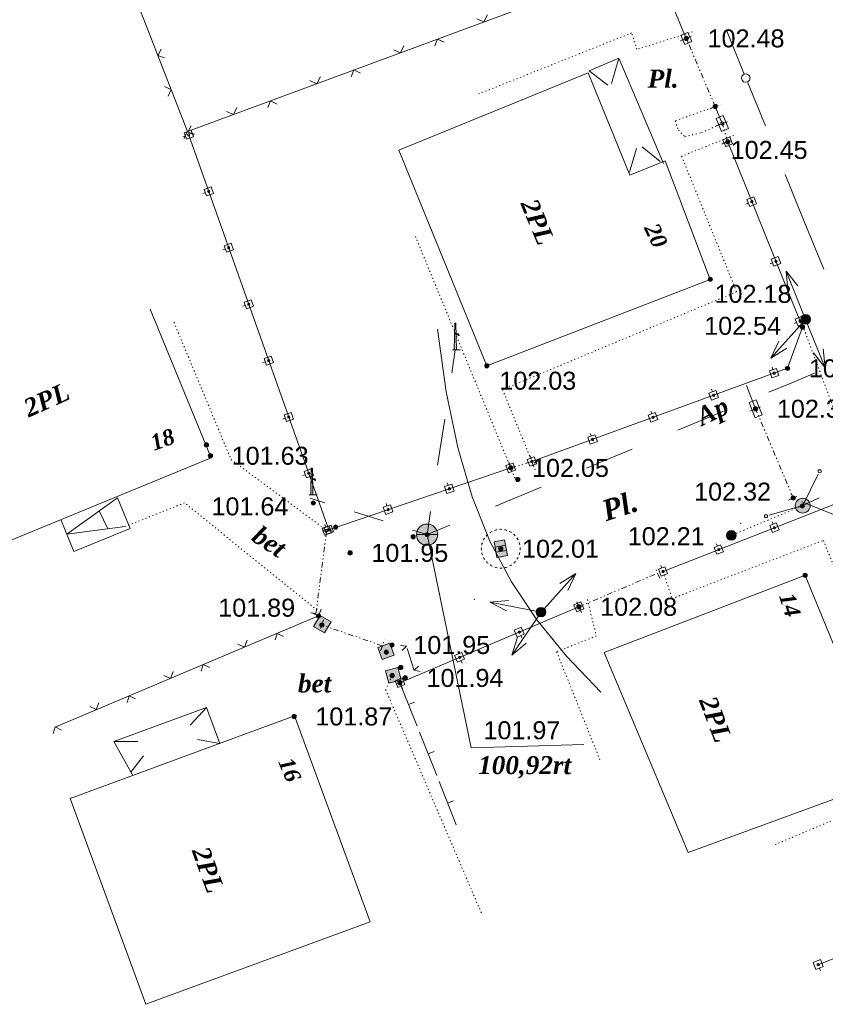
# Model space of a CAD drawing. Header units: millimetres. Extents: x 9396 to 25236, y 15106 to 31102.
# Tile 142 of 256: x 11818 to 11893, y 15919 to 16012. Entities that reach past the tile are written whole.
import ezdxf
from ezdxf.enums import TextEntityAlignment as Align

# ---------------------------------------------------------------- set-up
doc = ezdxf.new("R2010")
doc.units = ezdxf.units.MM
for name, pattern in [('DIVIDE', [1.25, 0.5, -0.25, 0, -0.25, 0, -0.25]), ('DOT', [0.25, 0, -0.25]), ('HIDDEN', [0.375, 0.25, -0.125])]:
    doc.linetypes.add(name, pattern=pattern)
for name, color, linetype, lineweight, true_color in [('1001010', 7, 'Continuous', 9, 0x000000), ('10010110', 7, 'Continuous', 20, 0xa25100), ('1060000', 7, 'Continuous', 9, 0x000000), ('1070000', 7, 'DOT', 9, 0x000000), ('2030012', 7, 'Continuous', 9, 0x000000), ('2030013', 7, 'Continuous', 9, 0x000000), ('2030021', 7, 'Continuous', 9, 0x000000), ('2030023', 7, 'Continuous', 9, 0x000000), ('21100200', 7, 'HIDDEN', 0, 0x800080), ('3000105', 7, 'DIVIDE', 9, 0x000000), ('3000130', 7, 'Continuous', 9, 0x000000), ('3000220', 7, 'Continuous', 9, 0x000000), ('3000260', 7, 'Continuous', 9, 0x000000), ('5010210', 7, 'Continuous', 20, 0x008000), ('5010420', 7, 'Continuous', 9, 0x000000), ('5010530', 7, 'Continuous', 9, 0x000000), ('5010560', 7, 'Continuous', 9, 0x000000), ('6011210', 1, 'Continuous', 9, 0xff0000), ('9010110', 7, 'Continuous', 9, 0x000000), ('9010120', 7, 'Continuous', 20, 0x000000)]:
    doc.layers.add(name, color=color, linetype=linetype, lineweight=lineweight, true_color=true_color)
doc.styles.add('10', font='timesbi.ttf', dxfattribs={"height": 0.001481})
doc.styles.add('12', font='timesbi.ttf', dxfattribs={"height": 0.001693})
doc.styles.add('2', font='timesbi.ttf', dxfattribs={"height": 0.001693})
doc.styles.add('3', font='timesbi.ttf', dxfattribs={"height": 0.001693})
doc.styles.add('9', font='timesbi.ttf', dxfattribs={"height": 0.001693})
doc.styles.add('F2', font='arial.ttf', dxfattribs={"height": 0.001693})

# ---------------------------------------------------------------- blocks, each defined once
blk = doc.blocks.new('SYMBOL2030012')
at = {"true_color": 0xffffff}
h = blk.add_hatch(color=7, dxfattribs=at)
edge = h.paths.add_edge_path()
edge.add_arc((0, 0), 0.225, 0, 360)
at = {"true_color": 0x000000}
h = blk.add_hatch(color=18, dxfattribs=at)
edge = h.paths.add_edge_path()
edge.add_arc((0, 0), 0.05, 0, 360)
at = {"color": 18, "linetype": 'Continuous', "lineweight": 0, "true_color": 0x000000}
for radius in [0.225, 0.05]:
    blk.add_circle((0, 0), radius, dxfattribs=at)
blk = doc.blocks.new('SYMBOL21100200')
at = {"true_color": 0x800080}
h = blk.add_hatch(color=216, dxfattribs=at)
edge = h.paths.add_edge_path()
edge.add_arc((0, 0), 0.1, 0, 360)
at = {"color": 216, "linetype": 'Continuous', "lineweight": 0, "true_color": 0x800080}
blk.add_circle((0, 0), 0.1, dxfattribs=at)
blk = doc.blocks.new('SYMBOL5010420')
at = {"true_color": 0xffffff}
h = blk.add_hatch(color=7, dxfattribs=at)
edge = h.paths.add_edge_path()
edge.add_arc((0, 0), 0.5, 0, 360)
at = {"color": 18, "linetype": 'Continuous', "lineweight": 9, "true_color": 0x000000, "flags": 128}
blk.add_lwpolyline([(-0.5, 0), (0.5, 0)], dxfattribs=at)
at = {"color": 18, "linetype": 'Continuous', "lineweight": 9, "true_color": 0x000000}
blk.add_circle((0, 0), 0.5, dxfattribs=at)
blk = doc.blocks.new('SYMBOL5010530')
at = {"true_color": 0x000000}
for points in [[(-0.05, 0), (-0.025, 1.25), (0.025, 1.25), (0.05, 0)], [(0.025, 0.75), (0.15, 0.75), (0.175, 0.675), (0.15, 0.675), (0.125, 0.725), (0.025, 0.725)]]:
    blk.add_hatch(color=18, dxfattribs=at).paths.add_polyline_path(points)
at = {"color": 18, "linetype": 'Continuous', "lineweight": 0, "true_color": 0x000000, "flags": 128}
for points in [[(-0.05, 0), (-0.025, 1.25), (0.025, 1.25), (0.05, 0), (-0.05, 0)], [(0.025, 0.75), (0.15, 0.75), (0.175, 0.675), (0.15, 0.675), (0.125, 0.725), (0.025, 0.725), (0.025, 0.75)]]:
    blk.add_lwpolyline(points, close=True, dxfattribs=at)
blk.add_lwpolyline([(-0.125, 0), (0.25, 0)], dxfattribs=at)
blk = doc.blocks.new('SYMBOL2030013')
at = {"true_color": 0xffffff}
blk.add_hatch(color=7, dxfattribs=at).paths.add_polyline_path([(-0.3, -0.25), (0.3, -0.25), (0.3, 0.35), (-0.3, 0.35)])
at = {"true_color": 0x000000}
h = blk.add_hatch(color=18, dxfattribs=at)
edge = h.paths.add_edge_path()
edge.add_arc((0, 0), 0.1, 0, 360)
at = {"color": 18, "linetype": 'Continuous', "lineweight": 0, "true_color": 0x000000, "flags": 128}
blk.add_lwpolyline([(-0.3, -0.25), (0.3, -0.25), (0.3, 0.35), (-0.3, 0.35)], close=True, dxfattribs=at)
at = {"color": 18, "linetype": 'Continuous', "lineweight": 0, "true_color": 0x000000}
blk.add_circle((0, 0), 0.1, dxfattribs=at)
blk = doc.blocks.new('SYMBOL2030021')
at = {"true_color": 0xffffff}
h = blk.add_hatch(color=7, dxfattribs=at)
edge = h.paths.add_edge_path()
edge.add_arc((0, 0), 0.225, 0, 360)
at = {"true_color": 0x000000}
h = blk.add_hatch(color=18, dxfattribs=at)
edge = h.paths.add_edge_path()
edge.add_arc((0, 0), 0.05, 0, 360)
at = {"color": 18, "linetype": 'Continuous', "lineweight": 0, "true_color": 0x000000}
for radius in [0.225, 0.05]:
    blk.add_circle((0, 0), radius, dxfattribs=at)
blk = doc.blocks.new('SYMBOL5010560')
at = {"true_color": 0xffffff}
blk.add_hatch(color=7, dxfattribs=at).paths.add_polyline_path([(-0.375, -0.25), (0.375, -0.25), (0.375, 0.25), (-0.375, 0.25)])
at = {"color": 18, "linetype": 'Continuous', "lineweight": 0, "true_color": 0x000000, "flags": 128}
blk.add_lwpolyline([(-0.375, -0.25), (0.375, -0.25), (0.375, 0.25), (-0.375, 0.25)], close=True, dxfattribs=at)
for points in [[(-0.125, -0.25), (-0.125, 0.25)], [(0.125, 0.25), (0.125, -0.25)]]:
    blk.add_lwpolyline(points, dxfattribs=at)
blk = doc.blocks.new('SYMBOL2030023')
at = {"true_color": 0xffffff}
h = blk.add_hatch(color=7, dxfattribs=at)
edge = h.paths.add_edge_path()
edge.add_arc((0, 0), 0.35, 0, 360)
at = {"color": 18, "linetype": 'Continuous', "lineweight": 0, "true_color": 0x000000}
blk.add_circle((0, 0), 0.35, dxfattribs=at)

msp = doc.modelspace()

# ---------------------------------------------------------------- linework, layer by layer
at = {"layer": '1001010', "color": 253}
for p, q in [((11871.125, 16006.99, 164.862), (11853.314, 15999.731, 164.862)), ((11872.62, 15952.477, 204.657), (11891.299, 15959.657, 177.279)), ((11850.629, 15927.134, 151.398), (11843.509, 15946.5, 151.398))]:
    msp.add_line(p, q, dxfattribs=at)
for points in [[(11853.314, 15999.731, 164.862), (11861.585, 15979.438, 164.862), (11882.603, 15987.571, 164.862), (11878.36, 15998.713, 164.862), (11875.048, 15997.363, 164.862), (11871.125, 16006.99, 164.862)], [(11814.549, 15962.105, 150.66), (11835.667, 15970.793, 150.66), (11829.921, 15984.762, 150.66)], [(11891.518, 15959.728, 177.279), (11896.519, 15947.619, 177.279), (11899.373, 15940.557, 177.279), (11880.523, 15933.668, 177.279), (11872.62, 15952.477, 204.657)], [(11843.509, 15946.5, 151.398), (11822.403, 15938.74, 151.398), (11829.523, 15919.374, 151.398), (11850.629, 15927.134, 151.398)]]:
    msp.add_polyline3d(points, dxfattribs=at)
at = {"layer": '10010110'}
msp.add_polyline3d([(11872.316, 15948.74, 189.167), (11869.086, 15952.118, 191.431), (11866.291, 15955.539, 190.973), (11863.899, 15959.107, 188.169), (11861.881, 15962.93, 183.399), (11860.208, 15967.113, 177.042), (11858.849, 15971.761, 169.475), (11857.773, 15976.982, 161.078), (11856.952, 15982.882, 152.229)], dxfattribs=at)
at = {"layer": '1060000', "color": 253}
for p, q in [((11873.995, 16008.377, 128.074), (11873.313, 16006.004, 128.074)), ((11877.876, 15998.657, 128.074), (11876.184, 16000.032, 128.074)), ((11874.995, 15997.664, 128.074), (11875.676, 15999.867, 128.074)), ((11825.938, 15964.112, 159.81), (11825.122, 15965.792, 159.81)), ((11835.238, 15947.296, 159.81), (11833.682, 15945.641, 159.81)), ((11826.518, 15944.09, 159.81), (11828.778, 15944.106, 159.81)), ((11836.481, 15943.916, 159.81), (11834.372, 15944.282, 159.81)), ((11828.11, 15941.225, 159.81), (11829.299, 15942.747, 159.81))]:
    msp.add_line(p, q, dxfattribs=at)
for points in [[(11878.215, 15998.484, 117.743), (11873.995, 16008.377, 138.406), (11871.198, 16007.184, 138.406), (11872.974, 16005.838, 138.406)], [(11821.52, 15964.973, 159.81), (11822.755, 15961.971, 159.81), (11828.033, 15964.142, 159.81), (11826.845, 15967.03, 159.81), (11822.081, 15963.608, 159.81), (11827.585, 15964.328, 159.81)], [(11855.971, 15963.556, 177.279), (11860.105, 15943.514, 170.737), (11870.711, 15943.826, 171.267)], [(11836.481, 15943.916, 159.81), (11835.238, 15947.296, 159.81), (11826.518, 15944.09, 159.81), (11828.288, 15940.904, 159.81)]]:
    msp.add_polyline3d(points, dxfattribs=at)
at = {"layer": '1070000', "color": 253}
for p, q in [((11864.238, 15968.859, 128.074), (11854.827, 15991.732, 128.074)), ((11897.94, 15965.418, 173.296), (11891.299, 15983.209, 110.802)), ((11891.299, 15966.286, 198.859), (11884.581, 15963.487, 204.428))]:
    msp.add_line(p, q, dxfattribs=at)
for points in [[(11880.944, 16010.862, 128.074), (11875.69, 16009.211, 128.074), (11875.206, 16010.751, 128.074), (11860.606, 16004.931, 128.074)], [(11883.063, 16003.822, 196.361), (11879.289, 16002.471, 154.672), (11879.597, 16001.612, 151.563), (11880.221, 16000.986, 135.04), (11881.785, 16001.379, 141.861), (11883.734, 16002.237, 151.401)], [(11884.826, 16001.142, 128.074), (11879.91, 15999.148, 128.074), (11885.079, 15986.403, 128.074), (11863.068, 15977.204, 128.074), (11866.188, 15969.561, 128.074)], [(11832.165, 15983.535, 159.81), (11837.534, 15970.625, 159.81), (11846.535, 15963.946, 159.81)], [(11845.636, 15956.446, 159.81), (11833.161, 15966.542, 159.81), (11827.585, 15964.328, 159.81)], [(11863.814, 15960.647, 200.847), (11863.373, 15960.464, 200.847), (11862.899, 15960.401, 200.847), (11862.426, 15960.464, 200.847), (11861.984, 15960.647, 200.847), (11861.605, 15960.937, 200.847), (11861.315, 15961.316, 200.847), (11861.132, 15961.758, 200.847), (11861.069, 15962.231, 200.847), (11861.132, 15962.705, 200.847), (11861.315, 15963.146, 200.847), (11861.605, 15963.525, 200.847), (11861.984, 15963.816, 200.847), (11862.426, 15963.999, 200.847), (11862.899, 15964.061, 200.847)], [(11862.899, 15964.061, 200.847), (11863.373, 15963.999, 200.847), (11863.814, 15963.816, 200.847), (11864.193, 15963.525, 200.847), (11864.484, 15963.146, 200.847), (11864.667, 15962.705, 200.847), (11864.729, 15962.231, 200.847), (11864.667, 15961.758, 200.847), (11864.484, 15961.316, 200.847), (11864.193, 15960.937, 200.847), (11863.814, 15960.647, 200.847)], [(11878.157, 15960.089, 165.912), (11879.001, 15957.533, 171.525), (11893.239, 15963.009, 171.525), (11898.941, 15948.895, 171.525), (11904.088, 15951.079, 171.525)], [(11871.053, 15957.441, 170.996), (11871.88, 15954.03, 170.996), (11868.151, 15952.535, 170.996), (11872.245, 15942.322, 170.996)], [(11852.696, 15950.299, 159.81), (11852.072, 15948.973, 159.81), (11861.135, 15927.825, 159.81)], [(11905.203, 15949.111, 170.573), (11899.877, 15946.868, 156.153), (11902.653, 15940.279, 131.017), (11888.631, 15934.371, 159.804)]]:
    msp.add_polyline3d(points, dxfattribs=at)
at = {"layer": '3000105', "color": 253}
for p, q in [((11880.808, 16010.436, 204.945), (11879.795, 16010.007, 204.945)), ((11883.063, 16003.822, 204.936), (11880.347, 16010.241, 204.955)), ((11882.603, 16003.627, 204.945), (11883.616, 16004.056, 204.945)), ((11884.214, 16002.377, 123.42), (11883.158, 16002.069, 123.42)), ((11884.239, 16000.508, 95.439), (11883.734, 16002.237, 151.401)), ((11883.759, 16000.368, 123.42), (11884.815, 16000.676, 123.42)), ((11887.326, 15975.594, 200.681), (11886.312, 15975.167, 200.681)), ((11890.403, 15967.005, 199.998), (11886.865, 15975.4, 201.363)), ((11863.836, 15969.836, 156.504), (11865.832, 15970.433, 185.489)), ((11865.975, 15969.954, 170.996), (11865.66, 15971.008, 170.996)), ((11863.693, 15970.315, 170.996), (11864.008, 15969.261, 170.996)), ((11889.942, 15966.811, 200.681), (11890.956, 15967.238, 200.681)), ((11845.521, 15956.148, 165.912), (11846.535, 15963.946, 165.912)), ((11847.031, 15963.882, 165.912), (11845.94, 15964.024, 165.912)), ((11877.845, 15959.464, 159.119), (11877.414, 15960.476, 159.119)), ((11870.246, 15956.767, 179.009), (11877.649, 15959.924, 139.229)), ((11870.05, 15957.227, 159.119), (11870.481, 15956.215, 159.119)), ((11845.026, 15956.212, 165.912), (11846.116, 15956.07, 165.912)), ((11846.229, 15955.529, 165.912), (11845.873, 15954.488, 165.912)), ((11851.76, 15953.106, 165.912), (11846.067, 15955.056, 165.912)), ((11851.598, 15952.633, 165.912), (11851.955, 15953.674, 165.912))]:
    msp.add_line(p, q, dxfattribs=at)
at = {"layer": '3000130', "color": 253}
for p, q in [((11880.347, 16010.241, 191.187), (11877.182, 16017.863, 102.576)), ((11879.791, 16010.007, 146.882), (11880.021, 16010.107, 146.882)), ((11883.734, 16002.237, 151.401), (11883.063, 16003.822, 204.936)), ((11883.181, 16002.007, 178.169), (11883.411, 16002.097, 178.169)), ((11832.991, 16000.967, 150.66), (11833.221, 16001.057, 150.66)), ((11846.723, 15964.01, 150.66), (11833.56, 16001.145, 150.66)), ((11883.681, 16000.287, 130.269), (11883.911, 16000.377, 130.269)), ((11834.871, 15995.647, 150.66), (11835.111, 15995.727, 150.66)), ((11885.951, 15994.657, 130.269), (11886.181, 15994.757, 130.269)), ((11836.751, 15990.337, 150.66), (11836.991, 15990.417, 150.66)), ((11888.221, 15989.037, 130.269), (11888.451, 15989.127, 130.269)), ((11838.631, 15985.037, 150.66), (11838.871, 15985.117, 150.66)), ((11890.481, 15983.417, 130.269), (11890.721, 15983.507, 130.269)), ((11840.511, 15979.727, 150.66), (11840.751, 15979.807, 150.66)), ((11888.411, 15979.307, 130.269), (11888.491, 15979.077, 130.269)), ((11882.711, 15977.227, 130.269), (11882.801, 15976.997, 130.269)), ((11886.865, 15975.4, 201.363), (11885.996, 15977.594, 170.482)), ((11877.021, 15975.157, 130.269), (11877.101, 15974.917, 130.269)), ((11886.311, 15975.177, 185.922), (11886.541, 15975.267, 185.922)), ((11842.401, 15974.417, 150.66), (11842.631, 15974.507, 150.66)), ((11871.321, 15973.077, 130.269), (11871.411, 15972.837, 130.269)), ((11863.641, 15970.407, 185.489), (11863.721, 15970.167, 185.489)), ((11865.631, 15970.997, 130.269), (11865.711, 15970.767, 130.269)), ((11846.535, 15963.946, 205.881), (11863.836, 15969.836, 165.098)), ((11844.281, 15969.117, 150.66), (11844.511, 15969.197, 150.66)), ((11857.871, 15968.437, 185.489), (11857.951, 15968.207, 185.489)), ((11852.111, 15966.477, 185.489), (11852.191, 15966.237, 185.489)), ((11846.161, 15963.807, 150.66), (11846.391, 15963.897, 150.66)), ((11846.341, 15964.517, 185.489), (11846.421, 15964.277, 185.489)), ((11888.421, 15964.767, 165.912), (11888.511, 15964.537, 165.912)), ((11883.181, 15962.707, 165.912), (11883.271, 15962.477, 165.912)), ((11877.941, 15960.647, 165.912), (11878.031, 15960.417, 165.912)), ((11870.246, 15956.767, 165.912), (11853.417, 15949.625, 165.912)), ((11870.481, 15956.217, 165.912), (11870.381, 15956.447, 165.912)), ((11864.871, 15953.837, 165.912), (11864.771, 15954.067, 165.912)), ((11859.261, 15951.457, 165.912), (11859.171, 15951.687, 165.912)), ((11853.651, 15949.077, 165.912), (11853.561, 15949.307, 165.912)), ((11892.971, 15922.557, 151.403), (11892.871, 15922.787, 151.403))]:
    msp.add_line(p, q, dxfattribs=at)
for points in [[(11880.851, 16009.947, 146.882), (11880.491, 16010.807, 146.882), (11879.841, 16010.537, 146.882), (11880.201, 16009.677, 146.882), (11880.851, 16009.947, 146.882)], [(11880.351, 16010.127, 146.882), (11880.411, 16010.137, 146.882), (11880.451, 16010.187, 146.882), (11880.461, 16010.237, 146.882), (11880.451, 16010.297, 146.882), (11880.411, 16010.347, 146.882), (11880.351, 16010.357, 146.882), (11880.291, 16010.347, 146.882), (11880.241, 16010.297, 146.882), (11880.231, 16010.237, 146.882), (11880.241, 16010.187, 146.882), (11880.291, 16010.137, 146.882), (11880.351, 16010.127, 146.882)], [(11884.311, 16001.777, 178.169), (11883.801, 16002.977, 178.169), (11883.161, 16002.697, 178.169), (11883.671, 16001.497, 178.169), (11884.311, 16001.777, 178.169)], [(11883.731, 16002.087, 178.169), (11883.811, 16002.107, 178.169), (11883.861, 16002.167, 178.169), (11883.881, 16002.237, 178.169), (11883.861, 16002.317, 178.169), (11883.811, 16002.367, 178.169), (11883.731, 16002.387, 178.169), (11883.661, 16002.367, 178.169), (11883.601, 16002.317, 178.169), (11883.581, 16002.237, 178.169), (11883.601, 16002.167, 178.169), (11883.661, 16002.107, 178.169), (11883.731, 16002.087, 178.169)], [(11833.991, 16000.977, 150.66), (11833.771, 16001.597, 150.66), (11833.111, 16001.357, 150.66), (11833.331, 16000.747, 150.66), (11833.991, 16000.977, 150.66)], [(11833.551, 16001.077, 150.66), (11833.601, 16001.087, 150.66), (11833.631, 16001.117, 150.66), (11833.651, 16001.167, 150.66), (11833.631, 16001.217, 150.66), (11833.601, 16001.257, 150.66), (11833.551, 16001.267, 150.66), (11833.501, 16001.257, 150.66), (11833.471, 16001.217, 150.66), (11833.451, 16001.167, 150.66), (11833.471, 16001.117, 150.66), (11833.501, 16001.087, 150.66), (11833.551, 16001.077, 150.66)], [(11884.691, 16000.307, 130.269), (11884.431, 16000.967, 130.269), (11883.781, 16000.707, 130.269), (11884.051, 16000.047, 130.269), (11884.691, 16000.307, 130.269)], [(11884.241, 16000.407, 130.269), (11884.291, 16000.417, 130.269), (11884.321, 16000.457, 130.269), (11884.341, 16000.507, 130.269), (11884.321, 16000.557, 130.269), (11884.291, 16000.597, 130.269), (11884.241, 16000.607, 130.269), (11884.191, 16000.597, 130.269), (11884.151, 16000.557, 130.269), (11884.141, 16000.507, 130.269), (11884.151, 16000.457, 130.269), (11884.191, 16000.417, 130.269), (11884.241, 16000.407, 130.269)], [(11835.881, 15995.647, 150.66), (11835.661, 15996.267, 150.66), (11835.001, 15996.037, 150.66), (11835.221, 15995.417, 150.66), (11835.881, 15995.647, 150.66)], [(11835.441, 15995.747, 150.66), (11835.491, 15995.757, 150.66), (11835.521, 15995.797, 150.66), (11835.541, 15995.847, 150.66), (11835.521, 15995.897, 150.66), (11835.491, 15995.927, 150.66), (11835.441, 15995.937, 150.66), (11835.391, 15995.927, 150.66), (11835.351, 15995.897, 150.66), (11835.341, 15995.847, 150.66), (11835.351, 15995.797, 150.66), (11835.391, 15995.757, 150.66), (11835.441, 15995.747, 150.66)], [(11886.961, 15994.687, 130.269), (11886.701, 15995.347, 130.269), (11886.051, 15995.087, 130.269), (11886.311, 15994.427, 130.269), (11886.961, 15994.687, 130.269)], [(11886.511, 15994.787, 130.269), (11886.561, 15994.797, 130.269), (11886.591, 15994.837, 130.269), (11886.611, 15994.887, 130.269), (11886.591, 15994.937, 130.269), (11886.561, 15994.977, 130.269), (11886.511, 15994.987, 130.269), (11886.461, 15994.977, 130.269), (11886.421, 15994.937, 130.269), (11886.411, 15994.887, 130.269), (11886.421, 15994.837, 130.269), (11886.461, 15994.797, 130.269), (11886.511, 15994.787, 130.269)], [(11837.761, 15990.347, 150.66), (11837.541, 15990.967, 150.66), (11836.881, 15990.727, 150.66), (11837.101, 15990.117, 150.66), (11837.761, 15990.347, 150.66)], [(11837.321, 15990.437, 150.66), (11837.371, 15990.457, 150.66), (11837.401, 15990.487, 150.66), (11837.421, 15990.537, 150.66), (11837.401, 15990.587, 150.66), (11837.371, 15990.627, 150.66), (11837.321, 15990.637, 150.66), (11837.271, 15990.627, 150.66), (11837.231, 15990.587, 150.66), (11837.221, 15990.537, 150.66), (11837.231, 15990.487, 150.66), (11837.271, 15990.457, 150.66), (11837.321, 15990.437, 150.66)], [(11889.231, 15989.067, 130.269), (11888.971, 15989.717, 130.269), (11888.321, 15989.457, 130.269), (11888.581, 15988.807, 130.269), (11889.231, 15989.067, 130.269)], [(11888.771, 15989.167, 130.269), (11888.821, 15989.177, 130.269), (11888.861, 15989.217, 130.269), (11888.871, 15989.267, 130.269), (11888.861, 15989.317, 130.269), (11888.821, 15989.347, 130.269), (11888.771, 15989.367, 130.269), (11888.721, 15989.347, 130.269), (11888.691, 15989.317, 130.269), (11888.671, 15989.267, 130.269), (11888.691, 15989.217, 130.269), (11888.721, 15989.177, 130.269), (11888.771, 15989.167, 130.269)], [(11839.641, 15985.037, 150.66), (11839.421, 15985.657, 150.66), (11838.761, 15985.427, 150.66), (11838.981, 15984.807, 150.66), (11839.641, 15985.037, 150.66)], [(11839.201, 15985.137, 150.66), (11839.251, 15985.147, 150.66), (11839.281, 15985.187, 150.66), (11839.301, 15985.237, 150.66), (11839.281, 15985.277, 150.66), (11839.251, 15985.317, 150.66), (11839.201, 15985.327, 150.66), (11839.151, 15985.317, 150.66), (11839.121, 15985.277, 150.66), (11839.101, 15985.237, 150.66), (11839.121, 15985.187, 150.66), (11839.151, 15985.147, 150.66), (11839.201, 15985.137, 150.66)], [(11891.501, 15983.447, 130.269), (11891.231, 15984.097, 130.269), (11890.581, 15983.837, 130.269), (11890.851, 15983.177, 130.269), (11891.501, 15983.447, 130.269)], [(11891.041, 15983.537, 130.269), (11891.091, 15983.557, 130.269), (11891.131, 15983.587, 130.269), (11891.141, 15983.637, 130.269), (11891.131, 15983.687, 130.269), (11891.091, 15983.727, 130.269), (11891.041, 15983.737, 130.269), (11890.991, 15983.727, 130.269), (11890.951, 15983.687, 130.269), (11890.941, 15983.637, 130.269), (11890.951, 15983.587, 130.269), (11890.991, 15983.557, 130.269), (11891.041, 15983.537, 130.269)], [(11841.521, 15979.737, 150.66), (11841.301, 15980.357, 150.66), (11840.641, 15980.117, 150.66), (11840.861, 15979.497, 150.66), (11841.521, 15979.737, 150.66)], [(11841.081, 15979.827, 150.66), (11841.131, 15979.847, 150.66), (11841.161, 15979.877, 150.66), (11841.181, 15979.927, 150.66), (11841.161, 15979.977, 150.66), (11841.131, 15980.007, 150.66), (11841.081, 15980.027, 150.66), (11841.031, 15980.007, 150.66), (11841.001, 15979.977, 150.66), (11840.981, 15979.927, 150.66), (11841.001, 15979.877, 150.66), (11841.031, 15979.847, 150.66), (11841.081, 15979.827, 150.66)], [(11888.401, 15978.297, 130.269), (11889.061, 15978.537, 130.269), (11888.821, 15979.197, 130.269), (11888.161, 15978.957, 130.269), (11888.401, 15978.297, 130.269)], [(11888.611, 15978.647, 130.269), (11888.661, 15978.657, 130.269), (11888.701, 15978.697, 130.269), (11888.711, 15978.747, 130.269), (11888.701, 15978.797, 130.269), (11888.661, 15978.837, 130.269), (11888.611, 15978.847, 130.269), (11888.561, 15978.837, 130.269), (11888.521, 15978.797, 130.269), (11888.511, 15978.747, 130.269), (11888.521, 15978.697, 130.269), (11888.561, 15978.657, 130.269), (11888.611, 15978.647, 130.269)], [(11882.701, 15976.217, 130.269), (11883.371, 15976.457, 130.269), (11883.131, 15977.117, 130.269), (11882.461, 15976.877, 130.269), (11882.701, 15976.217, 130.269)], [(11882.921, 15976.567, 130.269), (11882.971, 15976.577, 130.269), (11883.001, 15976.617, 130.269), (11883.021, 15976.667, 130.269), (11883.001, 15976.717, 130.269), (11882.971, 15976.757, 130.269), (11882.921, 15976.767, 130.269), (11882.871, 15976.757, 130.269), (11882.831, 15976.717, 130.269), (11882.821, 15976.667, 130.269), (11882.831, 15976.617, 130.269), (11882.871, 15976.577, 130.269), (11882.921, 15976.567, 130.269)], [(11887.471, 15974.817, 185.922), (11886.911, 15976.237, 185.922), (11886.261, 15975.977, 185.922), (11886.821, 15974.557, 185.922), (11887.471, 15974.817, 185.922)], [(11843.401, 15974.427, 150.66), (11843.181, 15975.047, 150.66), (11842.521, 15974.817, 150.66), (11842.741, 15974.197, 150.66), (11843.401, 15974.427, 150.66)], [(11877.011, 15974.137, 130.269), (11877.671, 15974.387, 130.269), (11877.431, 15975.037, 130.269), (11876.771, 15974.797, 130.269), (11877.011, 15974.137, 130.269)], [(11886.861, 15975.227, 185.922), (11886.951, 15975.257, 185.922), (11887.011, 15975.317, 185.922), (11887.031, 15975.397, 185.922), (11887.011, 15975.487, 185.922), (11886.951, 15975.547, 185.922), (11886.861, 15975.567, 185.922), (11886.781, 15975.547, 185.922), (11886.721, 15975.487, 185.922), (11886.691, 15975.397, 185.922), (11886.721, 15975.317, 185.922), (11886.781, 15975.257, 185.922), (11886.861, 15975.227, 185.922)], [(11842.961, 15974.527, 150.66), (11843.011, 15974.537, 150.66), (11843.041, 15974.577, 150.66), (11843.061, 15974.617, 150.66), (11843.041, 15974.667, 150.66), (11843.011, 15974.707, 150.66), (11842.961, 15974.717, 150.66), (11842.911, 15974.707, 150.66), (11842.881, 15974.667, 150.66), (11842.861, 15974.617, 150.66), (11842.881, 15974.577, 150.66), (11842.911, 15974.537, 150.66), (11842.961, 15974.527, 150.66)], [(11877.221, 15974.487, 130.269), (11877.271, 15974.507, 130.269), (11877.311, 15974.537, 130.269), (11877.321, 15974.587, 130.269), (11877.311, 15974.637, 130.269), (11877.271, 15974.677, 130.269), (11877.221, 15974.687, 130.269), (11877.171, 15974.677, 130.269), (11877.131, 15974.637, 130.269), (11877.121, 15974.587, 130.269), (11877.131, 15974.537, 130.269), (11877.171, 15974.507, 130.269), (11877.221, 15974.487, 130.269)], [(11871.311, 15972.057, 130.269), (11871.981, 15972.307, 130.269), (11871.741, 15972.957, 130.269), (11871.071, 15972.717, 130.269), (11871.311, 15972.057, 130.269)], [(11871.531, 15972.407, 130.269), (11871.581, 15972.427, 130.269), (11871.611, 15972.457, 130.269), (11871.631, 15972.507, 130.269), (11871.611, 15972.557, 130.269), (11871.581, 15972.597, 130.269), (11871.531, 15972.617, 130.269), (11871.481, 15972.597, 130.269), (11871.441, 15972.557, 130.269), (11871.431, 15972.507, 130.269), (11871.441, 15972.457, 130.269), (11871.481, 15972.427, 130.269), (11871.531, 15972.407, 130.269)], [(11865.621, 15969.987, 130.269), (11866.281, 15970.227, 130.269), (11866.041, 15970.887, 130.269), (11865.381, 15970.637, 130.269), (11865.621, 15969.987, 130.269)], [(11865.831, 15970.337, 130.269), (11865.881, 15970.347, 130.269), (11865.921, 15970.387, 130.269), (11865.931, 15970.437, 130.269), (11865.921, 15970.487, 130.269), (11865.881, 15970.517, 130.269), (11865.831, 15970.537, 130.269), (11865.781, 15970.517, 130.269), (11865.741, 15970.487, 130.269), (11865.731, 15970.437, 130.269), (11865.741, 15970.387, 130.269), (11865.781, 15970.347, 130.269), (11865.831, 15970.337, 130.269)], [(11845.281, 15969.127, 150.66), (11845.061, 15969.747, 150.66), (11844.401, 15969.507, 150.66), (11844.621, 15968.887, 150.66), (11845.281, 15969.127, 150.66)], [(11863.611, 15969.387, 185.489), (11864.281, 15969.617, 185.489), (11864.051, 15970.277, 185.489), (11863.381, 15970.047, 185.489), (11863.611, 15969.387, 185.489)], [(11863.831, 15969.737, 185.489), (11863.881, 15969.747, 185.489), (11863.921, 15969.787, 185.489), (11863.931, 15969.837, 185.489), (11863.921, 15969.887, 185.489), (11863.881, 15969.927, 185.489), (11863.831, 15969.937, 185.489), (11863.781, 15969.927, 185.489), (11863.741, 15969.887, 185.489), (11863.731, 15969.837, 185.489), (11863.741, 15969.787, 185.489), (11863.781, 15969.747, 185.489), (11863.831, 15969.737, 185.489)], [(11844.841, 15969.217, 150.66), (11844.891, 15969.237, 150.66), (11844.931, 15969.267, 150.66), (11844.941, 15969.317, 150.66), (11844.931, 15969.367, 150.66), (11844.891, 15969.397, 150.66), (11844.841, 15969.417, 150.66), (11844.791, 15969.397, 150.66), (11844.761, 15969.367, 150.66), (11844.741, 15969.317, 150.66), (11844.761, 15969.267, 150.66), (11844.791, 15969.237, 150.66), (11844.841, 15969.217, 150.66)], [(11857.841, 15967.427, 185.489), (11858.511, 15967.657, 185.489), (11858.291, 15968.317, 185.489), (11857.621, 15968.087, 185.489), (11857.841, 15967.427, 185.489)], [(11858.071, 15967.767, 185.489), (11858.121, 15967.787, 185.489), (11858.151, 15967.817, 185.489), (11858.171, 15967.877, 185.489), (11858.151, 15967.927, 185.489), (11858.121, 15967.957, 185.489), (11858.071, 15967.977, 185.489), (11858.021, 15967.957, 185.489), (11857.981, 15967.927, 185.489), (11857.961, 15967.877, 185.489), (11857.981, 15967.817, 185.489), (11858.021, 15967.787, 185.489), (11858.071, 15967.767, 185.489)], [(11852.081, 15965.467, 185.489), (11852.751, 15965.697, 185.489), (11852.521, 15966.357, 185.489), (11851.851, 15966.127, 185.489), (11852.081, 15965.467, 185.489)], [(11852.301, 15965.807, 185.489), (11852.351, 15965.827, 185.489), (11852.391, 15965.857, 185.489), (11852.401, 15965.907, 185.489), (11852.391, 15965.957, 185.489), (11852.351, 15965.997, 185.489), (11852.301, 15966.007, 185.489), (11852.251, 15965.997, 185.489), (11852.211, 15965.957, 185.489), (11852.201, 15965.907, 185.489), (11852.211, 15965.857, 185.489), (11852.251, 15965.827, 185.489), (11852.301, 15965.807, 185.489)], [(11846.311, 15963.497, 185.489), (11846.981, 15963.727, 185.489), (11846.761, 15964.397, 185.489), (11846.091, 15964.167, 185.489), (11846.311, 15963.497, 185.489)], [(11847.161, 15963.817, 150.66), (11846.941, 15964.437, 150.66), (11846.281, 15964.207, 150.66), (11846.501, 15963.587, 150.66), (11847.161, 15963.817, 150.66)], [(11846.531, 15963.847, 185.489), (11846.581, 15963.857, 185.489), (11846.621, 15963.897, 185.489), (11846.641, 15963.947, 185.489), (11846.621, 15963.997, 185.489), (11846.581, 15964.037, 185.489), (11846.531, 15964.047, 185.489), (11846.481, 15964.037, 185.489), (11846.451, 15963.997, 185.489), (11846.431, 15963.947, 185.489), (11846.451, 15963.897, 185.489), (11846.481, 15963.857, 185.489), (11846.531, 15963.847, 185.489)], [(11846.721, 15963.917, 150.66), (11846.771, 15963.927, 150.66), (11846.811, 15963.957, 150.66), (11846.821, 15964.007, 150.66), (11846.811, 15964.057, 150.66), (11846.771, 15964.097, 150.66), (11846.721, 15964.107, 150.66), (11846.671, 15964.097, 150.66), (11846.641, 15964.057, 150.66), (11846.621, 15964.007, 150.66), (11846.641, 15963.957, 150.66), (11846.671, 15963.927, 150.66), (11846.721, 15963.917, 150.66)], [(11888.461, 15963.767, 165.912), (11889.071, 15964.007, 165.912), (11888.811, 15964.657, 165.912), (11888.201, 15964.417, 165.912), (11888.461, 15963.767, 165.912)], [(11888.631, 15964.117, 165.912), (11888.681, 15964.127, 165.912), (11888.721, 15964.167, 165.912), (11888.731, 15964.217, 165.912), (11888.721, 15964.257, 165.912), (11888.681, 15964.297, 165.912), (11888.631, 15964.307, 165.912), (11888.591, 15964.297, 165.912), (11888.551, 15964.257, 165.912), (11888.541, 15964.217, 165.912), (11888.551, 15964.167, 165.912), (11888.591, 15964.127, 165.912), (11888.631, 15964.117, 165.912)], [(11883.221, 15961.707, 165.912), (11883.831, 15961.947, 165.912), (11883.571, 15962.597, 165.912), (11882.961, 15962.357, 165.912), (11883.221, 15961.707, 165.912)], [(11883.401, 15962.057, 165.912), (11883.441, 15962.067, 165.912), (11883.481, 15962.107, 165.912), (11883.491, 15962.147, 165.912), (11883.481, 15962.197, 165.912), (11883.441, 15962.237, 165.912), (11883.401, 15962.247, 165.912), (11883.351, 15962.237, 165.912), (11883.311, 15962.197, 165.912), (11883.301, 15962.147, 165.912), (11883.311, 15962.107, 165.912), (11883.351, 15962.067, 165.912), (11883.401, 15962.057, 165.912)], [(11877.981, 15959.647, 165.912), (11878.591, 15959.887, 165.912), (11878.331, 15960.537, 165.912), (11877.721, 15960.297, 165.912), (11877.981, 15959.647, 165.912)], [(11878.161, 15959.997, 165.912), (11878.211, 15960.007, 165.912), (11878.241, 15960.037, 165.912), (11878.251, 15960.087, 165.912), (11878.241, 15960.137, 165.912), (11878.211, 15960.177, 165.912), (11878.161, 15960.187, 165.912), (11878.111, 15960.177, 165.912), (11878.071, 15960.137, 165.912), (11878.061, 15960.087, 165.912), (11878.071, 15960.037, 165.912), (11878.111, 15960.007, 165.912), (11878.161, 15959.997, 165.912)], [(11870.441, 15957.227, 165.912), (11869.781, 15956.947, 165.912), (11870.051, 15956.307, 165.912), (11870.711, 15956.587, 165.912), (11870.441, 15957.227, 165.912)], [(11870.241, 15956.667, 165.912), (11870.301, 15956.677, 165.912), (11870.331, 15956.717, 165.912), (11870.351, 15956.767, 165.912), (11870.331, 15956.817, 165.912), (11870.301, 15956.857, 165.912), (11870.241, 15956.867, 165.912), (11870.191, 15956.857, 165.912), (11870.161, 15956.817, 165.912), (11870.141, 15956.767, 165.912), (11870.161, 15956.717, 165.912), (11870.191, 15956.677, 165.912), (11870.241, 15956.667, 165.912)], [(11864.831, 15954.847, 165.912), (11864.171, 15954.567, 165.912), (11864.451, 15953.927, 165.912), (11865.101, 15954.207, 165.912), (11864.831, 15954.847, 165.912)], [(11864.641, 15954.287, 165.912), (11864.691, 15954.297, 165.912), (11864.721, 15954.337, 165.912), (11864.741, 15954.387, 165.912), (11864.721, 15954.437, 165.912), (11864.691, 15954.477, 165.912), (11864.641, 15954.487, 165.912), (11864.591, 15954.477, 165.912), (11864.551, 15954.437, 165.912), (11864.541, 15954.387, 165.912), (11864.551, 15954.337, 165.912), (11864.591, 15954.297, 165.912), (11864.641, 15954.287, 165.912)], [(11859.221, 15952.467, 165.912), (11858.561, 15952.187, 165.912), (11858.841, 15951.547, 165.912), (11859.491, 15951.827, 165.912), (11859.221, 15952.467, 165.912)], [(11859.031, 15951.907, 165.912), (11859.081, 15951.917, 165.912), (11859.121, 15951.957, 165.912), (11859.131, 15952.007, 165.912), (11859.121, 15952.057, 165.912), (11859.081, 15952.097, 165.912), (11859.031, 15952.107, 165.912), (11858.981, 15952.097, 165.912), (11858.941, 15952.057, 165.912), (11858.931, 15952.007, 165.912), (11858.941, 15951.957, 165.912), (11858.981, 15951.917, 165.912), (11859.031, 15951.907, 165.912)], [(11853.611, 15950.087, 165.912), (11852.961, 15949.807, 165.912), (11853.231, 15949.167, 165.912), (11853.881, 15949.447, 165.912), (11853.611, 15950.087, 165.912)], [(11853.421, 15949.527, 165.912), (11853.471, 15949.537, 165.912), (11853.511, 15949.577, 165.912), (11853.521, 15949.627, 165.912), (11853.511, 15949.677, 165.912), (11853.471, 15949.717, 165.912), (11853.421, 15949.727, 165.912), (11853.371, 15949.717, 165.912), (11853.331, 15949.677, 165.912), (11853.321, 15949.627, 165.912), (11853.331, 15949.577, 165.912), (11853.371, 15949.537, 165.912), (11853.421, 15949.527, 165.912)], [(11892.961, 15923.577, 151.403), (11892.271, 15923.297, 151.403), (11892.531, 15922.647, 151.403), (11893.221, 15922.927, 151.403), (11892.961, 15923.577, 151.403)], [(11892.741, 15923.007, 151.403), (11892.801, 15923.017, 151.403), (11892.831, 15923.057, 151.403), (11892.851, 15923.107, 151.403), (11892.831, 15923.157, 151.403), (11892.801, 15923.197, 151.403), (11892.741, 15923.207, 151.403), (11892.691, 15923.197, 151.403), (11892.651, 15923.157, 151.403), (11892.641, 15923.107, 151.403), (11892.651, 15923.057, 151.403), (11892.691, 15923.017, 151.403), (11892.741, 15923.007, 151.403)]]:
    msp.add_polyline3d(points, close=True, dxfattribs=at)
for points in [[(11865.832, 15970.433, 165.098), (11889.871, 15979.205, 110.539), (11891.268, 15983.08, 103.995), (11884.239, 16000.508, 95.439)], [(11878.157, 15960.089, 165.912), (11895.242, 15966.812, 165.912), (11898.663, 15964.985, 165.912), (11905.203, 15949.111, 165.912)], [(11914, 15926.895, 207.367), (11912.394, 15931.053, 167.166), (11892.732, 15923.103, 95.439)]]:
    msp.add_polyline3d(points, dxfattribs=at)
at = {"layer": '3000220', "color": 253}
for p, q in [((11853.421, 15949.627, 165.912), (11855.031, 15945.547, 165.912)), ((11854.221, 15947.587, 165.912), (11854.781, 15947.807, 165.912)), ((11855.251, 15944.987, 165.912), (11856.871, 15940.897, 165.912)), ((11856.061, 15942.947, 165.912), (11856.621, 15943.167, 165.912)), ((11857.091, 15940.347, 165.912), (11858.701, 15936.257, 165.912)), ((11857.891, 15938.307, 165.912), (11858.451, 15938.527, 165.912))]:
    msp.add_line(p, q, dxfattribs=at)
at = {"layer": '3000260', "color": 253}
for p, q in [((11820.661, 16034.299, 100.35), (11833.447, 16001.484, 64.518)), ((11877.027, 16017.6, 124.057), (11833.447, 16001.484, 124.057)), ((11845.766, 15955.905, 165.912), (11821.046, 15945.49, 165.912)), ((11854.765, 15950.789, 165.912), (11854.091, 15952.834, 165.912))]:
    msp.add_line(p, q, dxfattribs=at)
for points in [[(11861.641, 16012.447, 124.057), (11861.311, 16011.787, 124.057), (11860.661, 16012.077, 124.057)], [(11853.791, 16009.537, 124.057), (11853.461, 16008.887, 124.057), (11852.811, 16009.177, 124.057)], [(11857.571, 16009.877, 124.057), (11856.941, 16010.177, 124.057), (11856.691, 16009.547, 124.057)], [(11830.961, 16009.237, 82.434), (11830.661, 16008.637, 82.434), (11831.281, 16008.427, 82.434)], [(11845.941, 16006.637, 124.057), (11845.611, 16005.977, 124.057), (11844.951, 16006.277, 124.057)], [(11849.721, 16006.967, 124.057), (11849.091, 16007.267, 124.057), (11848.831, 16006.637, 124.057)], [(11831.261, 16005.717, 82.434), (11831.901, 16005.437, 82.434), (11831.611, 16004.817, 82.434)], [(11838.081, 16003.737, 124.057), (11837.761, 16003.077, 124.057), (11837.101, 16003.367, 124.057)], [(11841.871, 16004.067, 124.057), (11841.241, 16004.367, 124.057), (11840.981, 16003.737, 124.057)], [(11833.771, 16002.027, 82.434), (11833.471, 16001.427, 82.434), (11834.091, 16001.217, 82.434)], [(11834.011, 16001.157, 124.057), (11833.391, 16001.467, 124.057), (11833.131, 16000.837, 124.057)], [(11846.011, 15956.547, 165.912), (11845.761, 15955.907, 165.912), (11845.141, 15956.187, 165.912)], [(11842.481, 15953.977, 165.912), (11841.881, 15954.267, 165.912), (11841.691, 15953.647, 165.912)], [(11839.041, 15953.617, 165.912), (11838.791, 15952.967, 165.912), (11838.171, 15953.247, 165.912)], [(11853.621, 15952.667, 165.912), (11854.021, 15953.057, 165.912), (11853.471, 15953.127, 165.912)], [(11835.511, 15951.047, 165.912), (11834.921, 15951.337, 165.912), (11834.731, 15950.717, 165.912)], [(11855.321, 15950.687, 165.912), (11854.761, 15950.797, 165.912), (11855.161, 15951.197, 165.912)], [(11832.081, 15950.677, 165.912), (11831.831, 15950.037, 165.912), (11831.211, 15950.317, 165.912)], [(11828.551, 15948.107, 165.912), (11827.951, 15948.397, 165.912), (11827.771, 15947.777, 165.912)], [(11825.111, 15947.747, 165.912), (11824.861, 15947.097, 165.912), (11824.241, 15947.377, 165.912)], [(11821.591, 15945.177, 165.912), (11820.991, 15945.467, 165.912), (11820.801, 15944.847, 165.912)]]:
    msp.add_polyline3d(points, dxfattribs=at)
at = {"layer": '5010210'}
for p, q in [((11858.621, 15980.947, 167.558), (11858.291, 15978.777, 167.558)), ((11890.261, 15977.847, 177.279), (11892.411, 15978.747, 177.279)), ((11888.121, 15976.957, 177.279), (11890.261, 15977.847, 177.279)), ((11883.831, 15975.167, 177.279), (11879.551, 15973.387, 177.279)), ((11856.961, 15970.077, 167.558), (11857.631, 15974.427, 167.558)), ((11873.121, 15970.707, 177.279), (11875.261, 15971.597, 177.279)), ((11870.971, 15969.807, 177.279), (11873.121, 15970.707, 177.279)), ((11866.691, 15968.027, 177.279), (11862.401, 15966.237, 177.279)), ((11844.971, 15966.987, 189.418), (11846.351, 15966.557, 189.418)), ((11851.851, 15964.847, 189.418), (11849.101, 15965.697, 189.418)), ((11856.301, 15965.727, 167.558), (11855.971, 15963.557, 167.558)), ((11854.601, 15963.987, 189.418), (11855.971, 15963.557, 189.418)), ((11855.971, 15963.557, 177.279), (11858.111, 15964.447, 177.279))]:
    msp.add_line(p, q, dxfattribs=at)
at = {"layer": '6011210'}
for p, q in [((11891.571, 15983.808, 138.406), (11889.733, 15988.35, 138.406)), ((11891.571, 15983.808, 171.939), (11888.286, 15980.172, 171.939)), ((11891.571, 15983.808, 163.644), (11893.396, 15979.26, 163.644)), ((11866.684, 15956.267, 171.939), (11869.97, 15959.902, 171.939)), ((11866.684, 15956.267, 198.18), (11861.873, 15957.193, 198.18)), ((11866.684, 15956.267, 192.419), (11863.928, 15952.215, 192.419))]:
    msp.add_line(p, q, dxfattribs=at)
for points in [[(11889.907, 15986.587, 138.406), (11889.733, 15988.35, 138.406), (11889.733, 15988.35, 138.406), (11890.834, 15986.962, 138.406)], [(11889.796, 15981.098, 171.939), (11888.286, 15980.172, 171.939), (11888.286, 15980.172, 171.939), (11889.054, 15981.769, 171.939)], [(11893.227, 15981.024, 163.644), (11893.396, 15979.26, 163.644), (11893.396, 15979.26, 163.644), (11892.299, 15980.652, 163.644)], [(11868.459, 15958.976, 171.939), (11869.97, 15959.902, 171.939), (11869.97, 15959.902, 171.939), (11869.201, 15958.306, 171.939)], [(11863.448, 15956.381, 198.18), (11861.873, 15957.193, 198.18), (11861.873, 15957.193, 198.18), (11863.637, 15957.363, 198.18)], [(11865.298, 15953.34, 192.419), (11863.928, 15952.215, 192.419), (11863.928, 15952.215, 192.419), (11864.471, 15953.902, 192.419)]]:
    msp.add_polyline3d(points, dxfattribs=at)
msp.add_point((11860.417, 15957.474, 198.18), dxfattribs=at)
at = {"layer": '9010110', "color": 253}
for p, q in [((11891.299, 15966.286, 182.656), (11892.752, 15969.249, 182.656)), ((11891.299, 15966.286, 182.656), (11888.126, 15965.377, 182.656)), ((11891.218, 15966.633, 182.656), (11894.289, 15965.426, 182.656))]:
    msp.add_line(p, q, dxfattribs=at)
for points in [[(11893.034, 15969.518, 182.656), (11893.014, 15969.593, 182.656), (11892.959, 15969.648, 182.656), (11892.884, 15969.668, 182.656), (11892.809, 15969.648, 182.656), (11892.754, 15969.593, 182.656), (11892.734, 15969.518, 182.656), (11892.754, 15969.443, 182.656), (11892.809, 15969.388, 182.656), (11892.884, 15969.368, 182.656), (11892.959, 15969.388, 182.656), (11893.014, 15969.443, 182.656), (11893.034, 15969.518, 182.656)], [(11887.988, 15965.294, 182.656), (11887.968, 15965.369, 182.656), (11887.913, 15965.424, 182.656), (11887.838, 15965.444, 182.656), (11887.763, 15965.424, 182.656), (11887.708, 15965.369, 182.656), (11887.688, 15965.294, 182.656), (11887.708, 15965.219, 182.656), (11887.763, 15965.164, 182.656), (11887.838, 15965.144, 182.656), (11887.913, 15965.164, 182.656), (11887.968, 15965.219, 182.656), (11887.988, 15965.294, 182.656)]]:
    msp.add_polyline3d(points, close=True, dxfattribs=at)
at = {"layer": '9010110'}
msp.add_point((11885.449, 15964.61, 182.656), dxfattribs=at)
at = {"layer": '9010120', "color": 253}
for p, q in [((11884.111, 16011.007, 118.007), (11885.791, 16006.867, 118.007)), ((11886.121, 16006.067, 118.007), (11887.781, 16002.017, 118.007)), ((11891.441, 15993.027, 118.007), (11889.651, 15997.437, 118.007)), ((11893.281, 15988.537, 118.007), (11891.441, 15993.027, 118.007)), ((11892.841, 15967.027, 196.399), (11891.301, 15966.287, 196.399))]:
    msp.add_line(p, q, dxfattribs=at)
msp.add_polyline3d([(11885.941, 16006.117, 118.007), (11886.141, 16006.167, 118.007), (11886.281, 16006.317, 118.007), (11886.341, 16006.517, 118.007), (11886.281, 16006.707, 118.007), (11886.141, 16006.857, 118.007), (11885.941, 16006.907, 118.007), (11885.741, 16006.857, 118.007), (11885.601, 16006.707, 118.007), (11885.551, 16006.517, 118.007), (11885.601, 16006.317, 118.007), (11885.741, 16006.167, 118.007), (11885.941, 16006.117, 118.007)], close=True, dxfattribs=at)

# ---------------------------------------------------------------- block references
at = {"layer": '2030012', "color": 253, "xscale": 2, "yscale": 2, "zscale": 2}
for p in [(11891.571, 15983.808, 145.382), (11884.581, 15963.487, 204.428)]:
    msp.add_blockref('SYMBOL2030012', p, dxfattribs=at)
at = {"layer": '2030013', "color": 253, "xscale": 2, "yscale": 2, "zscale": 2}
for p, rotation in [((11846.067, 15955.056, 156.734), 329.7435630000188), ((11852.134, 15952.495, 162.92), 20.15174700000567), ((11852.696, 15950.299, 166.25), 284.7941600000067)]:
    msp.add_blockref('SYMBOL2030013', p, dxfattribs=dict(at, rotation=rotation))
at = {"layer": '2030021', "color": 253, "xscale": 2, "yscale": 2, "zscale": 2}
msp.add_blockref('SYMBOL2030021', (11866.684, 15956.267, 204.092), dxfattribs=at)
at = {"layer": '2030023', "color": 253, "xscale": 2, "yscale": 2, "zscale": 2}
msp.add_blockref('SYMBOL2030023', (11891.299, 15966.286, 151.398), dxfattribs=at)
at = {"layer": '21100200', "xscale": 2, "yscale": 2, "zscale": 2}
for p in [(11880.347, 16010.241, 204.955), (11883.063, 16003.822, 204.936), (11884.239, 16000.508, 204.901), (11882.603, 15987.571, 204.36), (11891.571, 15983.808, 204.96), (11891.268, 15983.08, 205.083), (11861.585, 15979.438, 204.06), (11889.871, 15979.205, 204.829), (11886.865, 15975.4, 204.658), (11835.22, 15972, 203.254), (11835.591, 15970.978, 203.254), (11863.836, 15969.836, 204.092), (11864.496, 15968.748, 204.092), (11845.273, 15966.536, 203.28), (11890.403, 15967.005, 204.647), (11891.256, 15966.252, 204.667), (11847.374, 15964.27, 203.329), (11854.661, 15963.356, 203.949), (11855.971, 15963.556, 203.949), (11884.581, 15963.487, 204.428), (11848.729, 15961.845, 203.904), (11862.899, 15962.231, 204.013), (11891.518, 15959.728, 204.381), (11870.246, 15956.767, 204.162), (11845.766, 15955.905, 203.787), (11866.684, 15956.267, 204.092), (11852.672, 15953.176, 203.891), (11853.488, 15951.06, 203.89), (11853.918, 15950.078, 203.875), (11853.417, 15949.625, 204.795), (11843.459, 15946.451, 203.746)]:
    msp.add_blockref('SYMBOL21100200', p, dxfattribs=at)
at = {"layer": '5010420', "color": 253, "xscale": 2, "yscale": 2, "zscale": 2}
msp.add_blockref('SYMBOL5010420', (11855.971, 15963.556, 168.719), dxfattribs=at)
at = {"layer": '5010530', "color": 253, "xscale": 2, "yscale": 2, "zscale": 2}
for p in [(11858.623, 15980.947, 157.838), (11845.131, 15967.3, 200.394)]:
    msp.add_blockref('SYMBOL5010530', p, dxfattribs=at)
at = {"layer": '5010560', "color": 253, "xscale": 1.999999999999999, "yscale": 1.999999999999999, "zscale": 1.999999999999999, "rotation": 100.3536579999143}
msp.add_blockref('SYMBOL5010560', (11862.899, 15962.231, 201.232), dxfattribs=at)

# ---------------------------------------------------------------- texts
at = {"layer": '1001010', "color": 253, "style": '9'}
for rotation, p in [(292.8, (11865.519, 15995.014, 164.862)), (24.1, (11818.175, 15975.35, 158.32)), (290.9, (11882.319, 15948.247, 190.968)), (290.1, (11834.629, 15934.097, 151.398))]:
    msp.add_text('2PL', height=1.693, rotation=rotation, dxfattribs=at).set_placement(p, align=Align.MIDDLE_LEFT)
at = {"layer": '1001010', "color": 1, "true_color": 0xff0000, "style": '10'}
for s, rotation, p in [('20', 295.2, (11877.019, 15992.714, 164.862)), ('18', 20, (11830.035, 15972.13, 180.08)), ('14', 287.6, (11889.759, 15958.027, 190.968)), ('16', 292.7, (11842.629, 15942.477, 151.398))]:
    msp.add_text(s, height=1.4813, rotation=rotation, dxfattribs=at).set_placement(p, align=Align.MIDDLE_LEFT)
at = {"layer": '1070000', "color": 253, "style": '2'}
for s, p in [('Pl.', (11876.715, 16006.456, 165.714)), ('bet', (11843.824, 15949.562, 171.53))]:
    msp.add_text(s, height=1.693, dxfattribs=at).set_placement(p, align=Align.MIDDLE_LEFT)
for s, height, rotation, p in [('Pl.', 1.9461, 18, (11872.499, 15965.733, 150.869)), ('bet', 1.693, 326.1, (11839.83, 15963.774, 159.81))]:
    msp.add_text(s, height=height, rotation=rotation, dxfattribs=at).set_placement(p, align=Align.MIDDLE_LEFT)
at = {"layer": '21100200', "color": 253, "style": 'F2'}
for s, p in [('102.48', (11882.347, 16010.241, 204.955)), ('102.45', (11884.519, 15999.748, 144.341)), ('102.18', (11883.003, 15986.211, 204.36)), ('102.54', (11882.028, 15983.2, 129.863)), ('102.41', (11891.871, 15979.205, 204.829)), ('102.03', (11862.765, 15978.038, 204.06)), ('102.33', (11888.865, 15975.4, 204.658)), ('101.63', (11837.591, 15970.978, 203.254)), ('102.05', (11865.836, 15969.836, 204.092)), ('102.32', (11881.083, 15967.605, 191.307)), ('101.64', (11835.693, 15966.216, 175.72)), ('102.21', (11874.841, 15963.407, 178.508)), ('102.01', (11864.899, 15962.231, 204.013)), ('101.95', (11850.729, 15961.845, 203.904)), ('101.89', (11836.326, 15956.685, 160.367)), ('102.08', (11872.246, 15956.767, 204.162)), ('101.95', (11854.672, 15953.176, 203.891)), ('101.94', (11855.918, 15950.078, 203.875)), ('101.87', (11845.459, 15946.451, 203.746)), ('101.97', (11861.271, 15945.156, 174.489))]:
    msp.add_text(s, height=1.693, dxfattribs=at).set_placement(p, align=Align.MIDDLE_LEFT)
at = {"layer": '5010210', "color": 253, "style": '3'}
msp.add_text('Ap', height=1.693, rotation=25.7, dxfattribs=at).set_placement((11881.456, 15974.532, 177.279), align=Align.MIDDLE_LEFT)
at = {"layer": '5010420', "color": 253, "style": '12'}
msp.add_text('100,92rt', height=1.693, dxfattribs=at).set_placement((11860.771, 15941.876, 171.359), align=Align.MIDDLE_LEFT)

doc.saveas('drawing.dxf')
